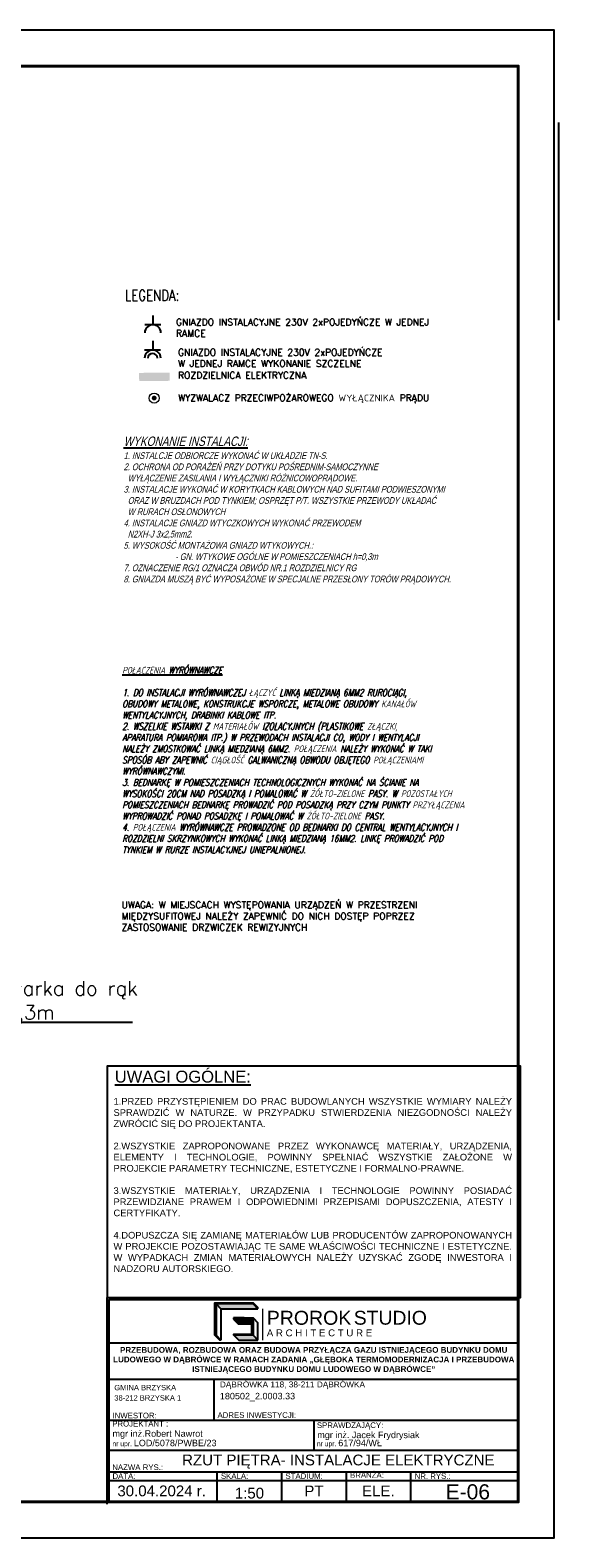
# Model space of a CAD drawing. Header units: millimetres. Extents: x 22250 to 51280, y -5012 to 7692.
# Tile 15 of 183: x 32130 to 32867, y -1898 to 202. Entities that reach past the tile are written whole.
import ezdxf
from ezdxf import colors
from ezdxf.entities.mleader import LeaderData, LeaderLine
from ezdxf.math import Vec2, Vec3

# ---------------------------------------------------------------- set-up
doc = ezdxf.new("R2010")
doc.units = ezdxf.units.MM
for name, color, linetype in [('-RAMKI', 250, 'Continuous'), ('E_Gniazda', 1, 'Continuous'), ('E_podklad', 252, 'Continuous'), ('E_Tabelka', 7, 'Continuous'), ('E_Wlaczniki', 3, 'Continuous')]:
    doc.layers.add(name, color=color, linetype=linetype)
doc.styles.add('CGothic', font='GOTHIC.TTF')
doc.styles.add('GEOS_018', font='GEOS_018.SHX', dxfattribs={"width": 0.8, "oblique": 14.99994, "height": 15})
doc.styles.add('Gruba 1_100', font='simplex.shx', dxfattribs={"width": 0.8, "oblique": 15, "height": 20})
doc.styles.add('romans', font='romans.shx')
doc.styles.get("Standard").update_dxf_attribs({"font": 'arial.ttf'})

# ---------------------------------------------------------------- blocks, each defined once
blk = doc.blocks.new('*U965')
for p, q in [((-1, 5.26), (-1, 1)), ((-1, 3), (-1, 4))]:
    blk.add_line(p, q)
blk.add_lwpolyline([(-42, 0), (0, 0), (0, 42), (-42, 42)], close=True)
at = {"lineweight": 40}
blk.add_lwpolyline([(-39, 1), (-1, 1), (-1, 41), (-39, 41)], close=True, dxfattribs=at)
blk = doc.blocks.new('LOGO_PROROK')
h = blk.add_hatch(color=256)
h.dxf.hatch_style = 1
h.paths.add_polyline_path([(302, 572), (302, 588), (35, 588), (35, 121), (52, 121), (52, 572)])
h = blk.add_hatch(color=117)
h.dxf.hatch_style = 1
h.paths.add_polyline_path([(52, 572), (122, 502), (388, 502), (318, 572)])
h = blk.add_hatch(color=256)
h.dxf.hatch_style = 1
h.paths.add_polyline_path([(302, 588), (302, 572), (318, 572), (585, 572), (585, 588)])
h.paths.add_polyline_path([(585, 121), (585, 369), (302, 369), (302, 352), (568, 352), (568, 137), (310, 137), (310, 121)])
h = blk.add_hatch(color=117)
h.dxf.hatch_style = 1
h.paths.add_polyline_path([(318, 572), (388, 502), (655, 502), (585, 572)])
h = blk.add_hatch(color=256)
h.dxf.hatch_style = 1
h.paths.add_polyline_path([(585, 588), (585, 572), (655, 502), (655, 518)])
h = blk.add_hatch(color=117)
h.dxf.hatch_style = 1
h.paths.add_polyline_path([(568, 352), (302, 352), (372, 282), (568, 282)])
h = blk.add_hatch(color=117)
h.dxf.hatch_style = 1
h.paths.add_polyline_path([(52, 121), (35, 121), (105, 51), (122, 51)])
h = blk.add_hatch(color=117)
h.dxf.hatch_style = 1
h.paths.add_polyline_path([(655, 51), (585, 121), (310, 121), (380, 51)])
for p, q in [((52, 572), (122, 502)), ((122, 502), (388, 502)), ((122, 502), (122, 51)), ((302, 572), (302, 588)), ((388, 502), (655, 502)), ((585, 588), (655, 518)), ((585, 572), (655, 502)), ((655, 502), (655, 518)), ((302, 369), (302, 352)), ((459, 369), (302, 369)), ((302, 352), (372, 282)), ((459, 352), (302, 352)), ((372, 282), (568, 282)), ((585, 369), (655, 299)), ((655, 51), (655, 299)), ((35, 121), (105, 51)), ((52, 121), (122, 51)), ((122, 51), (105, 51)), ((310, 121), (380, 51)), ((380, 51), (655, 51)), ((585, 121), (655, 51))]:
    blk.add_line(p, q)
at = {"lineweight": 20}
blk.add_line((724, 502), (724, 51), dxfattribs=at)
for points in [[(318, 572), (302, 572), (302, 572), (52, 572), (52, 121), (35, 121), (35, 588), (585, 588), (585, 572), (318, 572)], [(568, 352), (459, 352), (459, 369), (585, 369), (585, 121), (310, 121), (310, 137), (568, 137)]]:
    blk.add_lwpolyline(points, close=True)
at = {"insert": (784, 472), "char_height": 201.4, "attachment_point": 1}
blk.add_mtext_dynamic_manual_height_columns('PROROK', width=3506.2, gutter_width=10.9, heights=[0], dxfattribs=at)
at = {"color": 117, "insert": (2039, 472), "char_height": 200, "attachment_point": 1}
blk.add_mtext_dynamic_manual_height_columns('STUDIO', width=3506.2, gutter_width=10.9, heights=[0], dxfattribs=at)
at = {"lineweight": 20, "insert": (784, 204), "char_height": 100, "attachment_point": 1}
blk.add_mtext_dynamic_manual_height_columns('A R C H I T E C T U R E', width=3506.2, gutter_width=10.9, heights=[0], dxfattribs=at)
blk = doc.blocks.new('RAMKA1')
for p, q in [((598.49, 580.51), (693.49, 580.51)), ((598.49, 572.05), (693.49, 572.05)), ((622.87, 562.55), (622.87, 572.05)), ((598.49, 562.55), (693.49, 562.55)), ((645.99, 562.55), (645.99, 555.55)), ((598.49, 555.55), (693.49, 555.55)), ((598.49, 550.55), (693.49, 550.55)), ((623.49, 550.55), (623.49, 543.55)), ((638.49, 550.55), (638.49, 543.55)), ((653.49, 550.55), (653.49, 543.55)), ((668.49, 550.55), (668.49, 543.55)), ((598.49, 548.55), (693.49, 548.55))]:
    blk.add_line(p, q)
for points in [[(597.99, 591.01), (693.99, 591.01), (693.99, 644.74), (597.99, 644.74)], [(598.49, 543.55), (598.49, 590.51), (693.49, 590.51), (693.49, 543.55)]]:
    blk.add_lwpolyline(points, close=True)
blk.add_lwpolyline([(597.99, 543.05), (597.99, 591.01), (693.99, 591.01)])
at = {"xscale": 0.01609849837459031, "yscale": 0.01609849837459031, "zscale": 0.01609849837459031}
blk.add_blockref('LOGO_PROROK', (622.46, 580.31), dxfattribs=at)
at = {"layer": '-RAMKI', "attachment_point": 1}
for s, insert, char_height, width, style in [('{\\fArial|b0|i0|c0|p34;\\LUWAGI OGÓLNE:}', (599.76, 643.65), 2.7519, 86.4064, 'CGothic'), ('\\pxqj;{\\fArial|b0|i0|c238|p34;\\W1;1.PRZED PRZYSTĘPIENIEM DO PRAC BUDOWLANYCH WSZYSTKIE WYMIARY NALEŻY SPRAWDZIĆ W NATURZE. W PRZYPADKU STWIERDZENIA NIEZGODNOŚCI NALEŻY ZWRÓCIĆ SIĘ DO PROJEKTANTA.\\P\\P2.WSZYSTKIE ZAPROPONOWANE PRZEZ WYKONAWCĘ MATERIAŁY, URZĄDZENIA, ELEMENTY I TECHNOLOGIE, POWINNY SPEŁNIAĆ WSZYSTKIE ZAŁOŻONE W PROJEKCIE PARAMETRY TECHNICZNE, ESTETYCZNE I FORMALNO-PRAWNE.\\P\\P3.WSZYSTKIE MATERIAŁY, URZĄDZENIA I TECHNOLOGIE POWINNY POSIADAĆ PRZEWIDZIANE PRAWEM I ODPOWIEDNIMI PRZEPISAMI DOPUSZCZENIA, ATESTY I CERTYFIKATY.\\P\\P4.DOPUSZCZA SIĘ ZAMIANĘ MATERIAŁÓW LUB PRODUCENTÓW ZAPROPONOWANYCH W PROJEKCIE POZOSTAWIAJĄC TE SAME WŁAŚCIWOŚCI TECHNICZNE I ESTETYCZNE. W WYPADKACH ZMIAN MATERIAŁOWYCH NALEŻY UZYSKAĆ ZGODĘ INWESTORA I NADZORU AUTORSKIEGO.}', (599.47, 637.3), 1.55283, 92.3017, 'romans')]:
    blk.add_mtext(s, dxfattribs=dict(at, insert=insert, char_height=char_height, width=width, style=style))
for s, width, heights, insert, char_height, attachment_point in [('\\pxsm1;{\\fArial|b1|i0|c238|p34;PRZEBUDOWA, ROZBUDOWA ORAZ BUDOWA PRZYŁĄCZA GAZU ISTNIEJĄCEGO BUDYNKU DOMU LUDOWEGO W DĄBRÓWCE W RAMACH ZADANIA „GŁĘBOKA TERMOMODERNIZACJA I PRZEBUDOWA ISTNIEJĄCEGO BUDYNKU DOMU LUDOWEGO W DĄBRÓWCE”}', 95, [24.29], (645.99, 579.5), 1.33333, 2), ('\\pxa0.25,sm1.15;{\\H0.83333x;GMINA BRZYSKA\\P\\pa0,s*;38-212 BRZYSKA 1}', 46.9954, [0], (599.66, 570.71), 1.5, 1), ('\\pxa0.25,sm1.15;{\\H0.91667x;DĄBRÓWKA 118, 38-211 DĄBRÓWKA}\\P\\pa0,s*;180502_2.0003.33', 68.3598, [0], (624.18, 571.5), 1.5, 1), ('INWESTOR:', 28.4215, [0], (599.23, 564.25), 1.3, 1), ('ADRES INWESTYCJI:', 28.4215, [0], (623.63, 564.36), 1.3, 1), ('PROJEKTANT :', 28.4215, [0], (599.17, 562.35), 1.3, 1), ('mgr inż.Robert Nawrot', 32.615, [0], (599.24, 560.16), 1.5, 1), ('SPRAWDZAJĄCY:', 28.4215, [0], (646.71, 562), 1.3, 1), ('mgr inż. Jacek Frydrysiak', 28.4215, [0], (646.81, 559.85), 1.5, 1), ('\\pxa0.58333,sm1.15;{\\H0.75x;nr upr. }LOD/5078/PWBE/23', 47.9358, [0], (599.21, 557.98), 1.5, 1), ('\\pxa0.58333,sm1.15;{\\H0.75x;nr upr. }617/94/WŁ', 47.9358, [0], (646.71, 557.98), 1.5, 1), ('NAZWA RYS.:', 28.4215, [0], (599.18, 552.25), 1.3, 1), ('DATA:', 28.4215, [0], (599.23, 550.2), 1.3, 1), ('SKALA:', 28.4215, [0], (624.42, 550.2), 1.3, 1), ('STADIUM:', 28.4215, [0], (639.42, 550.2), 1.3, 1), ('BRANŻA:', 28.4215, [0], (654.42, 550.44), 1.3, 1), ('NR. RYS.:', 28.4215, [0], (669.42, 550.2), 1.3, 1), ('30.04.2024 r.', 28.4215, [0], (610.65, 546.09), 2.5, 5), ('PT', 28.4215, [0], (646.04, 546.09), 2.5, 5), ('\\pxqc;ELE.', 15, [5], (661, 546.1), 2.5, 5)]:
    blk.add_mtext_dynamic_manual_height_columns(s, width=width, gutter_width=12.5, heights=heights, dxfattribs=dict(insert=insert, char_height=char_height, attachment_point=attachment_point))

msp = doc.modelspace()

# ---------------------------------------------------------------- hatches: boundary and pattern name
at = {"layer": 'E_Tabelka', "ltscale": 10}
msp.add_hatch(color=1, dxfattribs=at).paths.add_polyline_path([(32324.8, -286.9), (32324.8, -275.6), (32282, -275.8), (32282.1, -287.1)])
at = {"layer": 'E_Wlaczniki', "linetype": 'ByBlock', "lineweight": 30}
msp.add_hatch(color=1, dxfattribs=at).paths.add_polyline_path([(32306.4, -310.9, 1), (32299.6, -310.9, 1)])

# ---------------------------------------------------------------- linework, layer by layer
at = {"layer": 'E_podklad', "ltscale": 2}
msp.add_line((32867.1, -202.6), (32867.1, 72.9), dxfattribs=at)
at = {"layer": 'E_Tabelka'}
for p, q in [((32312.4, -208.8), (32289.9, -208.8)), ((32301.3, -195.7), (32301.3, -207.8)), ((32312, -244.2), (32289.5, -244.2)), ((32300.9, -231), (32300.9, -243.2))]:
    msp.add_line(p, q, dxfattribs=at)
for centre, radius in [((32301.2, -220.1), 11.3), ((32300.8, -255.4), 11.3), ((32300.8, -255.4), 6.75)]:
    msp.add_arc(centre, radius, 1.3915, 178.6085, dxfattribs=at)
at = {"layer": 'E_Wlaczniki', "color": 1, "linetype": 'ByBlock', "lineweight": 9, "ltscale": 0.5}
msp.add_circle((32303, -310.9), 7.03, dxfattribs=at)

# ---------------------------------------------------------------- block references
for name, p, xscale, yscale, zscale in [('*U965', (32860.4, -1898.5), 50, 50, 50), ('RAMKA1', (28649.5, -5109.7), 6, 6, 6)]:
    msp.add_blockref(name, p, dxfattribs=dict(xscale=xscale, yscale=yscale, zscale=zscale))

# ---------------------------------------------------------------- texts
at = {"attachment_point": 5}
for s, width, heights, insert, char_height in [('\\pxqc;RZUT PIĘTRA- INSTALACJE ELEKTRYCZNE', 570, [7], (32559.7, -1792.3), 15), ('E-06', 170.529, [0], (32740.2, -1834.5), 21), ('1:50', 170.529, [0], (32435.8, -1836.3), 15)]:
    msp.add_mtext_dynamic_manual_height_columns(s, width=width, gutter_width=75, heights=heights, dxfattribs=dict(at, insert=insert, char_height=char_height))
at = {"layer": 'E_Tabelka', "style": 'romans', "width": 0.8}
msp.add_text('LEGENDA:', height=15, dxfattribs=at).set_placement((32262.4, -175.3))
at = {"layer": 'E_Tabelka', "linetype": 'ByBlock', "char_height": 9.375, "attachment_point": 1}
for s, insert, width in [('{\\Fsimplex|c238;GNIAZDO INSTALACYJNE 230V 2xPOJEDYŃCZE W JEDNEJ\\PRAMCE}', (32333.4, -200.4), 644.84), ('{\\Fsimplex|c238;GNIAZDO INSTALACYJNE 230V 2xPOJEDYŃCZE\\PW JEDNEJ RAMCE WYKONANIE SZCZELNE}', (32336.3, -242.5), 828.387), ('{\\Fsimplex|c238;ROZDZIELNICA ELEKTRYCZNA }', (32336.3, -274.5), 828.387), ('{\\Fsimplex|c238;WYZWALACZ PRZECIWPOŻAROWEGO WYŁĄCZNIKA PRĄDU}', (32336.4, -306), 828.387), ('{\\Fsimplex|c238;UWAGA: W MIEJSCACH WYSTĘPOWANIA URZĄDZEŃ W PRZESTRZENI\\PMIĘDZYSUFITOWEJ NALEŻY ZAPEWNIĆ DO NICH DOSTĘP POPRZEZ\\PZASTOSOWANIE DRZWICZEK REWIZYJNYCH}', (32257.5, -1012.2), 828.387)]:
    msp.add_mtext(s, dxfattribs=dict(at, insert=insert, width=width))
at = {"layer": 'E_Tabelka', "color": 7, "width": 991.16, "attachment_point": 1}
for s, insert, char_height, style in [('{\\L\\Q15;\\H0.72917x;WYKONANIE INSTALACJI:\\P\\l\\H0.714285x;1. INSTALCJE ODBIORCZE WYKONAĆ W UKŁADZIE TN-S.\\P2. OCHRONA OD PORAŻEŃ PRZY DOTYKU POŚREDNIM-SAMOCZYNNE\\P  WYŁĄCZENIE ZASILANIA I WYŁĄCZNIKI RÓŻNICOWOPRĄDOWE.\\P3. INSTALACJE WYKONAĆ W KORYTKACH KABLOWYCH NAD SUFITAMI PODWIESZONYMI\\P  ORAZ W BRUZDACH POD TYNKIEM; OSPRZĘT P/T. WSZYSTKIE PRZEWODY UKŁADAĆ \\P  W RURACH OSŁONOWYCH\\P4. INSTALACJE GNIAZD WTYCZKOWYCH WYKONAĆ PRZEWODEM\\P  N2XH-J 3x2,5mm2.\\P5. WYSOKOŚĆ MONTAŻOWA GNIAZD WTYKOWYCH.:\\P^I- GN. WTYKOWE OGÓLNE W POMIESZCZENIACH h=0,3m\\P\\C1;7. OZNACZENIE RG/1 OZNACZA OBWÓD NR.1 ROZDZIELNICY RG\\P8. GNIAZDA MUSZĄ BYĆ WYPOSAŻONE W SPECJALNE PRZESŁONY TORÓW PRĄDOWYCH.\\P}', (32260.4, -364.5), 18, 'GEOS_018'), ('{\\LPOŁĄCZENIA WYRÓWNAWCZE\\P\\P\\l\\C0;1. DO INSTALACJI WYRÓWNAWCZEJ ŁĄCZYĆ LINKĄ MIEDZIANĄ 6MM2 RUROCIĄGI, \\POBUDOWY METALOWE, KONSTRUKCJE WSPORCZE, METALOWE OBUDOWY KANAŁÓW \\PWENTYLACYJNYCH, DRABINKI KABLOWE ITP.\\P2. WSZELKIE WSTAWKI Z MATERIAŁÓW IZOLACYJNYCH (PLASTIKOWE ZŁĄCZKI, \\PAPARATURA POMIAROWA ITP.) W PRZEWODACH INSTALACJI CO, WODY I WENTYLACJI\\PNALEŻY ZMOSTKOWAĆ LINKĄ MIEDZIANĄ 6MM2. POŁĄCZENIA NALEŻY WYKONAĆ W TAKI \\PSPOSÓB ABY ZAPEWNIĆ CIĄGŁOŚĆ GALWANICZNĄ OBWODU OBJĘTEGO POŁĄCZENIAMI \\PWYRÓWNAWCZYMI. \\P3. BEDNARKĘ W POMIESZCZENIACH TECHNOLOGICZNYCH WYKONAĆ NA ŚCIANIE NA \\PWYSOKOŚCI 20CM NAD POSADZKĄ I POMALOWAĆ W ŻÓŁTO-ZIELONE PASY. W POZOSTAŁYCH \\PPOMIESZCZENIACH BEDNARKĘ PROWADZIĆ POD POSADZKĄ PRZY CZYM PUNKTY PRZYŁĄCZENIA \\PWYPROWADZIĆ PONAD POSADZKĘ I POMALOWAĆ W ŻÓŁTO-ZIELONE PASY.\\P4. POŁĄCZENIA WYRÓWNAWCZE PROWADZONE OD BEDNARKI DO CENTRAL WENTYLACYJNYCH I \\PROZDZIELNI SKRZYNKOWYCH WYKONAĆ LINKĄ MIEDZIANĄ 16MM2. LINKĘ PROWADZIĆ POD\\PTYNKIEM W RURZE INSTALACYJNEJ UNIEPALNIONEJ.}', (32258.4, -685.3), 9.375, 'Gruba 1_100')]:
    msp.add_mtext(s, dxfattribs=dict(at, insert=insert, char_height=char_height, style=style))

# ---------------------------------------------------------------- leaders
at = {"layer": 'E_Gniazda', "color": 30, "linetype": 'ByBlock', "lineweight": -3, "ltscale": 20}
ml = msp.add_multileader_mtext('Standard', dxfattribs=at)
ml.set_content('{\\Fsimplex|c238;Suszarka do rąk\\Ph=1,3m}', color=30)
ml.set_leader_properties()
ml.build(insert=Vec2(0, 0))
ml.multileader.update_dxf_attribs({"text_left_attachment_type": 5, "text_right_attachment_type": 5, "dogleg_length": 0.8})
ctx = ml.context
ctx.base_point, ctx.char_height, ctx.plane_origin = Vec3(32055.1, -1180.2), 20, Vec3(32660.6, -2556.3)
ctx.left_attachment, ctx.right_attachment = 5, 5
notes = []
notes.append((ctx, [(0, (1, 1, 0), (32035.8, -1180.2), (1, 0), 19.3, [(1, [(31938.6, -1311.6)], 0, [])])]))
ctx.mtext.insert, ctx.mtext.flow_direction = Vec3(32057.1, -1123), 5
for ctx, leaders in notes:
    for number, flags, end, landing, length, lines in leaders:
        leader = LeaderData()
        leader.index, (leader.has_last_leader_line, leader.has_dogleg_vector, leader.attachment_direction) = number, flags
        leader.last_leader_point, leader.dogleg_vector, leader.dogleg_length = Vec3(end), Vec3(landing), length
        for number, points, colour, breaks in lines:
            line = LeaderLine()
            line.index, line.vertices, line.color, line.breaks = number, Vec3.list(points), colors.encode_raw_color(colour), breaks
            leader.lines.append(line)
        ctx.leaders.append(leader)

doc.saveas('drawing.dxf')
